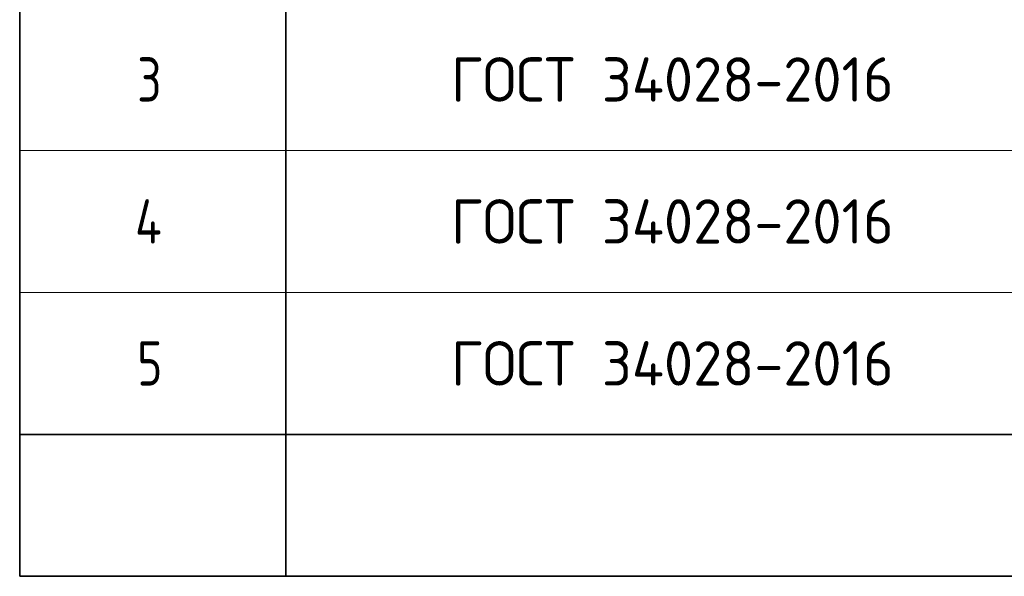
# Model space of a CAD drawing. Header units: metres. Extents: x -38 to 100, y -15 to 21.
# Tile 81 of 90: x 70.48 to 76.03, y 8.98 to 12.11. Entities that reach past the tile are written whole.
import ezdxf

# ---------------------------------------------------------------- set-up
doc = ezdxf.new("R2010")
doc.units = ezdxf.units.M
doc.layers.add('XR$5$Текст_ примечание', color=7, linetype='Continuous', lineweight=13)
doc.styles.add('ISOCPEUR', font='txt')

msp = doc.modelspace()

# ---------------------------------------------------------------- linework, layer by layer
at = {"color": 7, "linetype": 'Continuous', "lineweight": 35, "transparency": 33554687}
for p, q in [((70.4757, 12.1764), (70.4757, 11.3764)), ((71.9757, 12.1764), (71.9757, 11.3764)), ((70.4757, 11.3764), (70.4757, 10.5764)), ((71.9757, 11.3764), (71.9757, 10.5764)), ((70.4757, 10.5764), (70.4757, 9.7764)), ((71.9757, 10.5764), (71.9757, 9.7764)), ((70.4757, 9.7764), (70.4757, 8.9764)), ((70.4757, 9.7764), (88.9757, 9.7764)), ((71.9757, 9.7764), (71.9757, 8.9764)), ((70.4757, 8.9764), (88.9757, 8.9764))]:
    msp.add_line(p, q, dxfattribs=at)
at = {"color": 7, "linetype": 'Continuous', "lineweight": 13, "transparency": 33554687}
for p, q in [((88.9757, 11.3764), (70.4757, 11.3764)), ((88.9757, 10.5764), (70.4757, 10.5764)), ((88.9757, 9.7764), (70.4757, 9.7764))]:
    msp.add_line(p, q, dxfattribs=at)
at = {"layer": 'XR$5$Текст_ примечание', "color": 7, "linetype": 'Continuous', "lineweight": 35, "transparency": 33554687}
for p, q in [((70.4757, 12.1764), (70.4757, 11.3764)), ((71.9757, 12.1764), (71.9757, 11.3764)), ((70.4757, 11.3764), (70.4757, 10.5764)), ((71.9757, 11.3764), (71.9757, 10.5764)), ((70.4757, 10.5764), (70.4757, 9.7764)), ((71.9757, 10.5764), (71.9757, 9.7764)), ((70.4757, 9.7764), (70.4757, 8.9764)), ((70.4757, 9.7764), (88.9757, 9.7764)), ((71.9757, 9.7764), (71.9757, 8.9764)), ((70.4757, 8.9764), (88.9757, 8.9764))]:
    msp.add_line(p, q, dxfattribs=at)
at = {"layer": 'XR$5$Текст_ примечание', "color": 7, "linetype": 'Continuous', "lineweight": 13, "transparency": 33554687}
for p, q in [((88.9757, 11.3764), (70.4757, 11.3764)), ((88.9757, 10.5764), (70.4757, 10.5764)), ((88.9757, 9.7764), (70.4757, 9.7764))]:
    msp.add_line(p, q, dxfattribs=at)

# ---------------------------------------------------------------- texts
at = {"color": 7, "linetype": 'Continuous', "lineweight": 35, "transparency": 33554687, "char_height": 0.25, "attachment_point": 7, "style": 'ISOCPEUR'}
for s, insert, width in [('\\W0.78;3', (71.1382, 11.6514), 0.272006), ('\\W0.96;ГОСТ 34028-2016', (72.9066, 11.6514), 2.743715), ('\\W0.80;4', (71.1257, 10.8514), 0.299861), ('\\W0.96;ГОСТ 34028-2016', (72.9066, 10.8514), 2.743715), ('\\W0.78;5', (71.1382, 10.0514), 0.272006), ('\\W0.96;ГОСТ 34028-2016', (72.9066, 10.0514), 2.743715)]:
    msp.add_mtext(s, dxfattribs=dict(at, insert=insert, width=width))
at = {"layer": 'XR$5$Текст_ примечание', "color": 7, "linetype": 'Continuous', "lineweight": 35, "transparency": 33554687, "char_height": 0.25, "attachment_point": 7, "style": 'ISOCPEUR'}
for s, insert, width in [('\\W0.78;3', (71.1382, 11.6514), 0.272006), ('\\W0.96;ГОСТ 34028-2016', (72.9066, 11.6514), 2.743715), ('\\W0.80;4', (71.1257, 10.8514), 0.299861), ('\\W0.96;ГОСТ 34028-2016', (72.9066, 10.8514), 2.743715), ('\\W0.78;5', (71.1382, 10.0514), 0.272006), ('\\W0.96;ГОСТ 34028-2016', (72.9066, 10.0514), 2.743715)]:
    msp.add_mtext(s, dxfattribs=dict(at, insert=insert, width=width))

doc.saveas('drawing.dxf')
